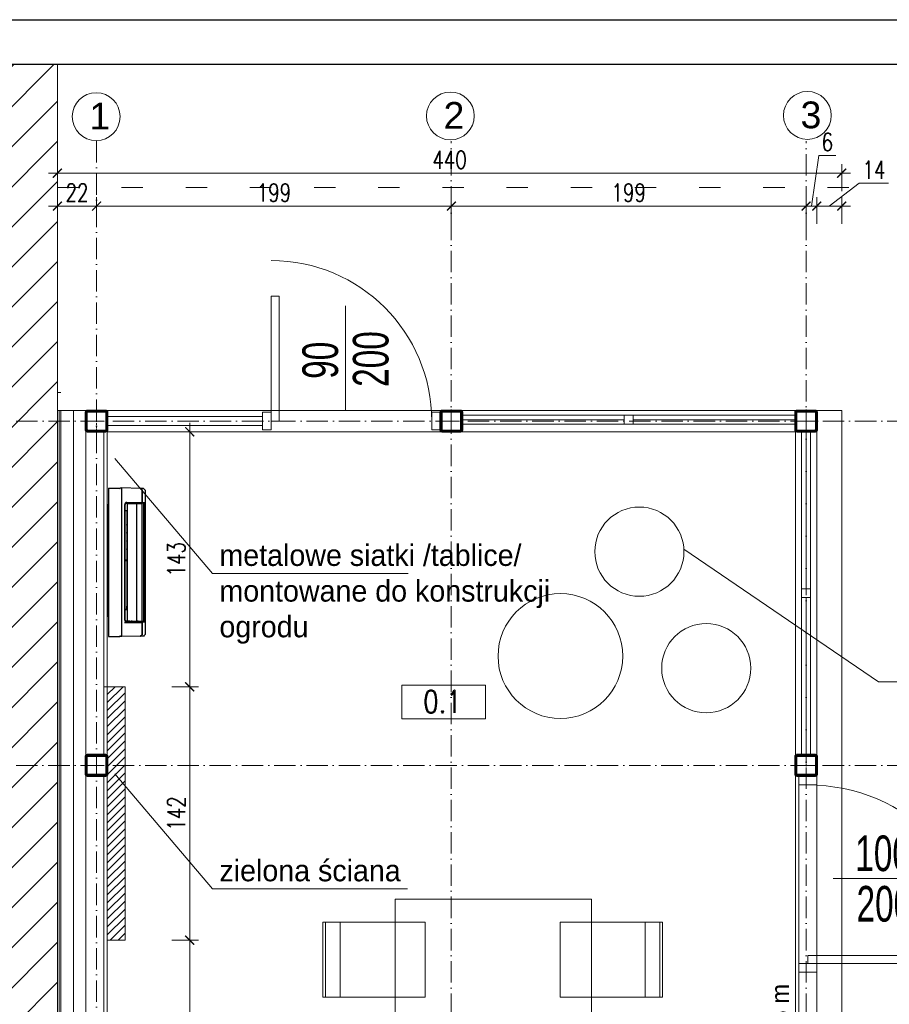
# Model space of a CAD drawing. Header units: millimetres. Extents: x 0 to 27018, y 10208 to 12867.
# Tile 12 of 25: x 13518 to 14005, y 11220 to 11772. Entities that reach past the tile are written whole.
import ezdxf
from ezdxf.enums import TextEntityAlignment as Align

# ---------------------------------------------------------------- set-up
doc = ezdxf.new("R2010")
doc.units = ezdxf.units.MM
doc.linetypes.add('1105-AUCH-KA-PZ-AR-110-C$0$POL-01000-RG-1A(TYPE B)$0$CERCHOVANA2', pattern=[120, 40, -80, 0, 0, 0, 0])
doc.linetypes.add('ACAD_ISO10W100', pattern=[18, 12, -3, 0, -3])
for name, color, linetype, lineweight in [('0-A-wymiary', 7, 'Continuous', 9), ('0.widokowa', 171, 'Continuous', 18), ('A_opis pomieszczen', 5, 'Continuous', 15), ('izolacja', 191, 'BATTING', 0), ('opis', 241, 'Continuous', 13), ('OPISY', 240, 'Continuous', 18), ('osie', 43, 'ACAD_ISO10W100', 0), ('PRZEKROJOWA', 7, 'Continuous', 40), ('widok', 103, 'Continuous', 20), ('wymiar', 13, 'Continuous', 13)]:
    doc.layers.add(name, color=color, linetype=linetype, lineweight=lineweight)
doc.layers.add('0-freon', color=4, linetype='Continuous')
doc.layers.add('Znak północy', color=7, linetype='Continuous')
doc.layers.add('Wnętrze - Umeblowanie_Nr_Pióra__2', color=7, linetype='Continuous', lineweight=15, true_color=0x7f7f7f)
doc.styles.add('4mm', font='txt', dxfattribs={"width": 0.8, "height": 20})
doc.styles.add('arial CE', font='txt')
doc.styles.add('NOWY 50', font='romans.shx', dxfattribs={"width": 0.75, "height": 10})
doc.styles.add('UDL opis', font='simplex.shx', dxfattribs={"width": 0.8})
doc.linetypes.add('BATTING', pattern='A,0.00254,-2.54,[134,ltypeshp.shx,S=2.54,R=0,X=-2.54,Y=0],-5.08,[134,ltypeshp.shx,S=2.54,R=180,X=2.54,Y=0],-2.54', length=10.16254)
doc.dimstyles.new('NOWY 1DO50', dxfattribs={"dimtxt": 20, "dimasz": 5, "dimexe": 5, "dimexo": 5, "dimgap": 2.5, "dimtad": 1, "dimdec": 0, "dimtxsty": 'NOWY 50', "dimblk": 'ARCHTICK', "dimcen": 1.25, "dimdle": 5, "dimclrd": 256, "dimclre": 256, "dimclrt": 256, "dimadec": 0, "dimazin": 0, "dimtfac": 1, "dimtdec": 0, "dimtmove": 1, "dimatfit": 0, "dimldrblk": 'ARCHTICK', "dimfxl": 10, "dimfxlon": 1, "dimlwd": -1, "dimlwe": -1, "dimarcsym": 0})

# ---------------------------------------------------------------- blocks, each defined once
blk = doc.blocks.new('*U2668')
for points in [[(-51, -60), (51, -60, 0.414214), (60, -51), (60, 51, 0.414214), (51, 60), (-51, 60, 0.414214), (-60, 51), (-60, -51, 0.414214)], [(-48, -54), (48, -54, 0.414214), (54, -48), (54, 48, 0.414214), (48, 54), (-48, 54, 0.414214), (-54, 48), (-54, -48, 0.414214)]]:
    blk.add_lwpolyline(points, format="xyb", close=True)
at = {"layer": 'osie'}
for p, q in [((0, -62), (0, 62)), ((-64.5, 0), (64.5, 0))]:
    blk.add_line(p, q, dxfattribs=at)
blk = doc.blocks.new('*U2669')
for points in [[(0, 50), (50, 50), (50, -50), (0, -50)], [(50, 0), (50, -800), (93.75, -800), (93.75, 0)], [(1050, 50), (1100, 50), (1100, -50), (1050, -50)]]:
    blk.add_lwpolyline(points, close=True)
blk.add_arc((50, 0), 1000, 270, 0)
blk = doc.blocks.new('*U2670')
for points in [[(-950, 50), (-1000, 50), (-1000, -50), (-950, -50)], [(-50, 0), (-50, -700), (-93.75, -700), (-93.75, 0)], [(0, 50), (-50, 50), (-50, -50), (0, -50)]]:
    blk.add_lwpolyline(points, close=True)
blk.add_arc((-50, 0), 900, 180, 270)
blk = doc.blocks.new('*U2805')
blk.add_line((0, 0), (58.66, 0))
blk.add_line((0, 0), (58.66, 0))
at = {"style": '4mm', "width": 0.7, "flags": 4}
for tag, p in [('SZER', (28.06, 14.12)), ('WYS', (28.77, -14.19))]:
    blk.add_attdef(tag, text='', height=20, dxfattribs=at).set_placement(p, align=Align.MIDDLE_CENTER)
blk = doc.blocks.new('*U2807')
blk.add_line((0, 0), (58.66, 0))
blk.add_line((0, 0), (58.66, 0))
at = {"style": '4mm', "width": 0.7, "flags": 4}
for tag, p in [('SZER', (28.06, 14.12)), ('WYS', (28.77, -14.19))]:
    blk.add_attdef(tag, text='', height=20, dxfattribs=at).set_placement(p, align=Align.MIDDLE_CENTER)
blk = doc.blocks.new('_ArchTick')
at = {"color": 0, "linetype": 'ByBlock', "const_width": 0.15}
blk.add_lwpolyline([(-0.5, -0.5), (0.5, 0.5)], dxfattribs=at)
blk = doc.blocks.new('*D3860')
at = {"layer": 'Defpoints', "color": 0}
for p in [(13978.77, 11685.86), (13538.77, 11583.44), (13978.77, 11583.44)]:
    blk.add_point(p, dxfattribs=at)
at = {"layer": 'wymiar'}
for p, q in [((13538.77, 11675.86), (13538.77, 11690.86)), ((13978.77, 11675.86), (13978.77, 11690.86)), ((13533.77, 11685.86), (13983.77, 11685.86))]:
    blk.add_line(p, q, dxfattribs=at)
at = {"layer": 'wymiar', "linetype": 'ByBlock', "xscale": 5, "yscale": 5, "zscale": 5, "rotation": 180}
blk.add_blockref('_ArchTick', (13538.77, 11685.86), dxfattribs=at)
at = {"layer": 'wymiar', "linetype": 'ByBlock', "xscale": 5, "yscale": 5, "zscale": 5}
blk.add_blockref('_ArchTick', (13978.77, 11685.86), dxfattribs=at)
at = {"layer": 'wymiar', "insert": (13758.77, 11693.36), "char_height": 10, "attachment_point": 5, "style": 'NOWY 50'}
blk.add_mtext('440', dxfattribs=at)
blk = doc.blocks.new('*D3861')
at = {"layer": 'Defpoints', "color": 0}
for p in [(13560.77, 11667.42), (13538.77, 11556.66), (13560.77, 11556.66)]:
    blk.add_point(p, dxfattribs=at)
at = {"layer": 'wymiar'}
for p, q in [((13538.77, 11657.42), (13538.77, 11672.42)), ((13560.77, 11657.42), (13560.77, 11672.42)), ((13533.77, 11667.42), (13565.77, 11667.42))]:
    blk.add_line(p, q, dxfattribs=at)
at = {"layer": 'wymiar', "linetype": 'ByBlock', "xscale": 5, "yscale": 5, "zscale": 5, "rotation": 180}
blk.add_blockref('_ArchTick', (13538.77, 11667.42), dxfattribs=at)
at = {"layer": 'wymiar', "linetype": 'ByBlock', "xscale": 5, "yscale": 5, "zscale": 5}
blk.add_blockref('_ArchTick', (13560.77, 11667.42), dxfattribs=at)
at = {"layer": 'wymiar', "insert": (13549.77, 11674.92), "char_height": 10, "attachment_point": 5, "style": 'NOWY 50'}
blk.add_mtext('22', dxfattribs=at)
blk = doc.blocks.new('*D3862')
at = {"layer": 'Defpoints', "color": 0}
for p in [(13759.77, 11667.42), (13759.77, 11648.71), (13560.77, 11556.66)]:
    blk.add_point(p, dxfattribs=at)
at = {"layer": 'wymiar'}
for p, q in [((13560.77, 11657.42), (13560.77, 11672.42)), ((13759.77, 11657.42), (13759.77, 11672.42)), ((13555.77, 11667.42), (13764.77, 11667.42))]:
    blk.add_line(p, q, dxfattribs=at)
at = {"layer": 'wymiar', "linetype": 'ByBlock', "xscale": 5, "yscale": 5, "zscale": 5, "rotation": 180}
blk.add_blockref('_ArchTick', (13560.77, 11667.42), dxfattribs=at)
at = {"layer": 'wymiar', "linetype": 'ByBlock', "xscale": 5, "yscale": 5, "zscale": 5}
blk.add_blockref('_ArchTick', (13759.77, 11667.42), dxfattribs=at)
at = {"layer": 'wymiar', "insert": (13660.27, 11674.92), "char_height": 10, "attachment_point": 5, "style": 'NOWY 50'}
blk.add_mtext('199', dxfattribs=at)
blk = doc.blocks.new('*D3863')
at = {"layer": 'Defpoints', "color": 0}
for p in [(13958.77, 11667.42), (13759.77, 11648.71), (13958.77, 11627.32)]:
    blk.add_point(p, dxfattribs=at)
at = {"layer": 'wymiar'}
for p, q in [((13759.77, 11657.42), (13759.77, 11672.42)), ((13958.77, 11657.42), (13958.77, 11672.42)), ((13754.77, 11667.42), (13963.77, 11667.42))]:
    blk.add_line(p, q, dxfattribs=at)
at = {"layer": 'wymiar', "linetype": 'ByBlock', "xscale": 5, "yscale": 5, "zscale": 5, "rotation": 180}
blk.add_blockref('_ArchTick', (13759.77, 11667.42), dxfattribs=at)
at = {"layer": 'wymiar', "linetype": 'ByBlock', "xscale": 5, "yscale": 5, "zscale": 5}
blk.add_blockref('_ArchTick', (13958.77, 11667.42), dxfattribs=at)
at = {"layer": 'wymiar', "insert": (13859.27, 11674.92), "char_height": 10, "attachment_point": 5, "style": 'NOWY 50'}
blk.add_mtext('199', dxfattribs=at)
blk = doc.blocks.new('*D3864')
at = {"layer": 'Defpoints', "color": 0}
for p in [(13964.77, 11667.42), (13958.77, 11627.32), (13964.77, 11549.44)]:
    blk.add_point(p, dxfattribs=at)
at = {"layer": 'wymiar'}
for p, q in [((13965.9, 11695.85), (13961.77, 11667.42)), ((13975.54, 11695.85), (13965.9, 11695.85)), ((13958.77, 11657.42), (13958.77, 11672.42)), ((13964.77, 11657.42), (13964.77, 11672.42)), ((13953.77, 11667.42), (13969.77, 11667.42))]:
    blk.add_line(p, q, dxfattribs=at)
at = {"layer": 'wymiar', "linetype": 'ByBlock', "xscale": 5, "yscale": 5, "zscale": 5, "rotation": 180}
blk.add_blockref('_ArchTick', (13958.77, 11667.42), dxfattribs=at)
at = {"layer": 'wymiar', "linetype": 'ByBlock', "xscale": 5, "yscale": 5, "zscale": 5}
blk.add_blockref('_ArchTick', (13964.77, 11667.42), dxfattribs=at)
at = {"layer": 'wymiar', "insert": (13970.72, 11703.35), "char_height": 10, "attachment_point": 5, "style": 'NOWY 50'}
blk.add_mtext('6', dxfattribs=at)
blk = doc.blocks.new('*D3865')
at = {"layer": 'Defpoints', "color": 0}
for p in [(13978.77, 11667.42), (13964.77, 11549.44), (13978.77, 11549.44)]:
    blk.add_point(p, dxfattribs=at)
at = {"layer": 'wymiar'}
for p, q in [((13988.64, 11680.25), (13971.77, 11667.42)), ((14005.07, 11680.25), (13988.64, 11680.25)), ((13964.77, 11657.42), (13964.77, 11672.42)), ((13978.77, 11657.42), (13978.77, 11672.42)), ((13959.77, 11667.42), (13983.77, 11667.42))]:
    blk.add_line(p, q, dxfattribs=at)
at = {"layer": 'wymiar', "linetype": 'ByBlock', "xscale": 5, "yscale": 5, "zscale": 5, "rotation": 180}
blk.add_blockref('_ArchTick', (13964.77, 11667.42), dxfattribs=at)
at = {"layer": 'wymiar', "linetype": 'ByBlock', "xscale": 5, "yscale": 5, "zscale": 5}
blk.add_blockref('_ArchTick', (13978.77, 11667.42), dxfattribs=at)
at = {"layer": 'wymiar', "insert": (13996.85, 11687.75), "char_height": 10, "attachment_point": 5, "style": 'NOWY 50'}
blk.add_mtext('14', dxfattribs=at)
blk = doc.blocks.new('*D3872')
at = {"layer": 'Defpoints', "color": 0}
for p in [(13965.62, 11552.9), (13965.62, 10752.9), (14160.66, 10752.9)]:
    blk.add_point(p, dxfattribs=at)
at = {"layer": 'wymiar'}
for p, q in [((14150.66, 11552.9), (14165.66, 11552.9)), ((14160.66, 11557.9), (14160.66, 10747.9)), ((14150.66, 10752.9), (14165.66, 10752.9))]:
    blk.add_line(p, q, dxfattribs=at)
at = {"layer": 'wymiar', "linetype": 'ByBlock', "xscale": 5, "yscale": 5, "zscale": 5}
for p, rotation in [((14160.66, 11552.9), 90), ((14160.66, 10752.9), 270)]:
    blk.add_blockref('_ArchTick', p, dxfattribs=dict(at, rotation=rotation))
at = {"layer": 'wymiar', "insert": (14153.16, 11152.9), "char_height": 10, "attachment_point": 5, "rotation": 90, "style": 'NOWY 50'}
blk.add_mtext('800', dxfattribs=at)
blk = doc.blocks.new('*D3873')
at = {"layer": 'Defpoints', "color": 0}
for p in [(13962.4, 11552.9), (13964.97, 11546.9), (14143.54, 11546.9)]:
    blk.add_point(p, dxfattribs=at)
at = {"layer": 'wymiar'}
for p, q in [((14167.29, 11566.67), (14167.29, 11557.03)), ((14133.54, 11552.9), (14148.54, 11552.9)), ((14143.54, 11557.9), (14143.54, 11541.9)), ((14143.54, 11552.9), (14143.54, 11557.9)), ((14167.29, 11557.03), (14143.54, 11549.9)), ((14133.54, 11546.9), (14148.54, 11546.9)), ((14143.54, 11546.9), (14143.54, 11541.9))]:
    blk.add_line(p, q, dxfattribs=at)
at = {"layer": 'wymiar', "linetype": 'ByBlock', "xscale": 5, "yscale": 5, "zscale": 5}
for p, rotation in [((14143.54, 11552.9), 270), ((14143.54, 11546.9), 90)]:
    blk.add_blockref('_ArchTick', p, dxfattribs=dict(at, rotation=rotation))
at = {"layer": 'wymiar', "insert": (14159.79, 11561.85), "char_height": 10, "attachment_point": 5, "rotation": 90, "style": 'NOWY 50'}
blk.add_mtext('6', dxfattribs=at)
blk = doc.blocks.new('*D3874')
at = {"layer": 'Defpoints', "color": 0}
for p in [(13964.97, 11546.9), (13964.97, 11353.9), (14143.54, 11353.9)]:
    blk.add_point(p, dxfattribs=at)
at = {"layer": 'wymiar'}
for p, q in [((14143.54, 11551.9), (14143.54, 11348.9)), ((14133.54, 11546.9), (14148.54, 11546.9)), ((14133.54, 11353.9), (14148.54, 11353.9))]:
    blk.add_line(p, q, dxfattribs=at)
at = {"layer": 'wymiar', "linetype": 'ByBlock', "xscale": 5, "yscale": 5, "zscale": 5}
for p, rotation in [((14143.54, 11546.9), 90), ((14143.54, 11353.9), 270)]:
    blk.add_blockref('_ArchTick', p, dxfattribs=dict(at, rotation=rotation))
at = {"layer": 'wymiar', "insert": (14136.04, 11450.4), "char_height": 10, "attachment_point": 5, "rotation": 90, "style": 'NOWY 50'}
blk.add_mtext('193', dxfattribs=at)
blk = doc.blocks.new('22')
at = {"linetype": 'Continuous'}
for p, q in [((-263.3, -217.4), (-263.1, -217)), ((-192.5, -216.7), (-261.7, -216.7)), ((-261.6, -216.2), (-192.5, -216.2)), ((-192.5, -216.2), (-192.5, -201.1)), ((-192.5, -216.2), (-191.5, -216.6)), ((-192.5, -220.8), (-192.5, -216.7)), ((-191.5, -216.6), (-190.5, -217)), ((-190, -217.8), (-191.1, -217.3)), ((-190.3, -217), (-190.5, -217)), ((-190.3, -217.1), (-190.3, -217)), ((-190.3, -217.1), (-189.8, -217.3)), ((-189.8, -217.8), (-190, -217.8)), ((-189.8, -202.1), (-189.8, -303.1)), ((-189.8, -220.4), (-186.1, -220.4)), ((-189.1, -202.8), (-189.3, -203.2)), ((-189.3, -220.2), (-189.3, -203.4)), ((-186.1, -220.2), (-189.3, -220.2)), ((-187.9, -201.9), (-188.3, -202)), ((-188, -209.8), (474.5, -209.8)), ((-186.1, -300.5), (-186.1, -219.1)), ((-186, -218.9), (472.5, -218.9)), ((467.2, -201.3), (-180.7, -201.3)), ((-178.9, -200), (465.4, -200)), ((103.5, -204.4), (103.5, -201.5)), ((171.5, -204.4), (103.5, -204.4)), ((143.3, -215.9), (143.3, -218.9)), ((143.3, -215.9), (143.3, -218.9)), ((171.5, -201.5), (171.5, -204.4)), ((472.7, -300.5), (472.7, -219.1)), ((475.9, -220.2), (472.7, -220.2)), ((472.7, -220.4), (476.3, -220.4)), ((474, -201.8), (473.4, -201.7)), ((474.4, -201.9), (474, -201.8)), ((475.9, -203.2), (475.7, -202.7)), ((475.9, -203.4), (475.9, -218)), ((475.9, -220.2), (475.9, -219.1)), ((476.3, -303.1), (476.3, -202.1)), ((476.5, -217.8), (476.3, -217.8)), ((478.9, -216.3), (479.1, -216.2)), ((479.1, -201.1), (479.1, -216.2)), ((479.1, -216.2), (548.2, -216.2)), ((548.3, -216.7), (479.1, -216.7)), ((479.1, -216.7), (479.1, -220.8)), ((483.3, -215.7), (483.3, -315.5)), ((549.6, -217), (549.9, -217.4)), ((556, -208.5), (553.2, -205.9)), ((555.2, -225.4), (555.2, -204.3)), ((-268.4, -225), (-268.6, -225)), ((-192.5, -230.1), (-192.5, -220.8)), ((-192.5, -303.1), (-192.5, -230.1)), ((-189.8, -225), (-188.4, -225)), ((-188.4, -226.7), (-189.8, -226.7)), ((-189.8, -226.8), (-188.4, -226.8)), ((-189.8, -238.6), (-186.9, -238.6)), ((-186.1, -246.9), (-189.8, -246.9)), ((-189.8, -247.5), (-188.5, -268.6)), ((-187, -272.2), (-189.8, -272.3)), ((-186.1, -268.6), (-188.5, -268.6)), ((-188.4, -272.3), (-188.5, -268.6)), ((-188.4, -225), (-188.4, -227.9)), ((-188.4, -227.9), (-186.1, -227.9)), ((-187, -238.6), (-187, -237.1)), ((-187, -245.2), (-187, -243.9)), ((-187, -272.4), (-187, -270.8)), ((-186.6, -236.6), (-186.1, -236.6)), ((-186.1, -238.6), (-186.6, -238.6)), ((-186.1, -243.5), (-186.6, -243.5)), ((-186.6, -245.7), (-186.1, -245.7)), ((-186.6, -247.1), (-186.1, -247.1)), ((-186.6, -270.3), (-186.1, -270.3)), ((-186.1, -272.5), (-186.6, -272.5)), ((-186.1, -247.5), (-186.1, -247.4)), ((472.6, -247.4), (-186.1, -247.4)), ((472.6, -247.4), (472.7, -247.5)), ((472.7, -227.9), (475, -227.9)), ((473.2, -238.4), (472.7, -238.4)), ((472.7, -240.3), (473.2, -240.3)), ((472.7, -242.9), (473.2, -242.8)), ((473.2, -245), (472.7, -245)), ((472.7, -245.2), (476.3, -245.2)), ((473.2, -246), (472.7, -246)), ((475, -268.6), (472.7, -268.6)), ((473.2, -272.1), (472.7, -272.1)), ((472.7, -274.2), (473.2, -274.2)), ((473.6, -238.9), (473.6, -240.3)), ((473.6, -240.3), (476.3, -240.3)), ((473.6, -243.3), (473.6, -244.6)), ((473.6, -245.2), (473.6, -245.5)), ((473.6, -272.5), (473.6, -274)), ((476.3, -274), (473.6, -273.9)), ((475, -268.6), (474.7, -274)), ((475, -225), (476.3, -225)), ((475, -227.9), (475, -225)), ((476.3, -226.7), (475, -226.7)), ((476.3, -226.8), (475, -226.8)), ((476.3, -246.2), (475, -268.6)), ((479.1, -220.8), (479.1, -230.1)), ((479.1, -230.1), (479.1, -240.4)), ((479.1, -240.4), (479.1, -245.1)), ((479.1, -245.1), (479.1, -274)), ((479.1, -274), (479.1, -278.8)), ((555.2, -225), (555, -225)), ((555.3, -225.4), (555.1, -225.2)), ((555.6, -225.6), (555.3, -225.4)), ((-272.9, -330.4), (-273.2, -330.4)), ((-268.7, -330.4), (-272.9, -330.4)), ((-271.3, -330.4), (-271.3, -331.3)), ((555.2, -330.4), (-268.7, -330.4)), ((-187, -280.6), (-189.8, -280.5)), ((-187.5, -289), (-188, -280.6)), ((-187.5, -289), (-186.1, -289)), ((-187, -280.4), (-187, -279)), ((-186.1, -278.6), (-186.6, -278.6)), ((-186.6, -280.8), (-186.1, -280.8)), ((-186.1, -300.5), (472.7, -300.5)), ((467.2, -312.2), (-180.7, -312.2)), ((467.2, -314.9), (-180.7, -314.9)), ((-145.6, -300.5), (-145.6, -312.2)), ((-145.6, -302.4), (-127.4, -302.4)), ((-145.6, -303.4), (-127.4, -303.4)), ((-144.7, -303.4), (-144.7, -312.2)), ((-144.7, -303.4), (-144.7, -312.2)), ((-127.4, -300.5), (-127.4, -303.4)), ((-68.3, -300.8), (-127.4, -300.8)), ((-68.3, -302.3), (-68.3, -300.5)), ((-65.6, -302.3), (-68.3, -302.3)), ((-65.6, -300.5), (-65.6, -302.3)), ((-22.8, -300.8), (-65.6, -300.8)), ((-22.8, -302.3), (-22.8, -300.5)), ((-20.1, -302.3), (-22.8, -302.3)), ((-20.1, -300.5), (-20.1, -302.3)), ((22.7, -300.8), (-20.1, -300.8)), ((22.7, -302.3), (22.7, -300.5)), ((25.4, -302.3), (22.7, -302.3)), ((25.4, -300.5), (25.4, -302.3)), ((68.2, -300.8), (25.4, -300.8)), ((68.2, -302.3), (68.2, -300.5)), ((70.9, -302.3), (68.2, -302.3)), ((70.9, -300.5), (70.9, -302.3)), ((131, -300.8), (70.9, -300.8)), ((131, -300.5), (131, -312.2)), ((134.6, -300.5), (134.6, -312.2)), ((191.1, -300.8), (134.6, -300.8)), ((191.1, -302.3), (191.1, -300.5)), ((191.1, -302.3), (193.8, -302.3)), ((193.8, -300.5), (193.8, -302.3)), ((236.6, -300.8), (193.8, -300.8)), ((236.6, -302.3), (236.6, -300.5)), ((236.6, -302.3), (239.3, -302.3)), ((239.3, -300.5), (239.3, -302.3)), ((282.1, -300.8), (239.3, -300.8)), ((282.1, -302.3), (282.1, -300.5)), ((282.1, -302.3), (284.8, -302.3)), ((284.8, -300.5), (284.8, -302.3)), ((327.6, -300.8), (284.8, -300.8)), ((327.6, -302.3), (327.6, -300.5)), ((327.6, -302.3), (330.3, -302.3)), ((330.3, -300.5), (330.3, -302.3)), ((389.4, -300.8), (330.3, -300.8)), ((389.4, -303.4), (389.4, -300.5)), ((389.4, -302.4), (407.6, -302.4)), ((407.6, -303.4), (389.4, -303.4)), ((406.7, -312.2), (406.7, -303.4)), ((406.7, -312.2), (406.7, -303.4)), ((407.6, -312.2), (407.6, -300.5)), ((472.7, -277.5), (473.2, -277.5)), ((473.2, -279.6), (472.7, -279.6)), ((472.7, -289), (473.9, -289)), ((473.6, -277.9), (473.6, -279.2)), ((473.6, -278.9), (476.3, -278.8)), ((479.1, -278.8), (479.1, -303.1)), ((-270.9, -331.3), (-273.2, -331.3)), ((559.8, -331.3), (-273.2, -331.3)), ((-273.2, -331.3), (-273.2, -331.3)), ((559.4, -331.3), (-270.9, -331.3)), ((-182.5, -408), (-182.5, -406.2)), ((-182.5, -408), (-182.5, -406.2)), ((-182.5, -408), (448.5, -408)), ((-182.5, -408), (448.5, -408)), ((-180.7, -406.2), (-180.7, -408)), ((-180.7, -406.2), (-180.7, -408)), ((-177.9, -408), (-177.9, -406.2)), ((-177.9, -408), (-177.9, -406.2)), ((446.3, -408), (446.3, -406.2)), ((446.3, -408), (446.3, -406.2)), ((448.5, -408), (448.5, -406.2)), ((448.5, -408), (448.5, -406.2))]:
    blk.add_line(p, q, dxfattribs=at)
for points in [[(-188.3, -202), (-188.7, -202.3), (-189.1, -202.8)], [(-186.8, -201.7), (-187.4, -201.8), (-187.9, -201.9)], [(-180.7, -201.5), (-181.1, -201.5), (-182.3, -201.5), (-183.4, -201.5), (-184.5, -201.5), (-185.4, -201.6), (-186.2, -201.7), (-186.8, -201.7)], [(473.4, -201.7), (472.7, -201.7), (471.9, -201.6), (471, -201.5), (470, -201.5), (468.8, -201.5), (467.6, -201.5), (-180.7, -201.5)], [(475.7, -202.7), (475.3, -202.3), (474.8, -202), (474.4, -201.9)], [(545.5, -198.7), (545.1, -198.4), (544.5, -198.2), (544.3, -198.2)]]:
    blk.add_lwpolyline(points, dxfattribs=at)
for centre, radius, start, end in [((199.6, -545), 567.2, 145.0037, 145.655), ((176.6, -528.9), 539.1, 144.6992, 144.9986), ((-261.6, -217.6), 1.45, 90.0315, 96.2152), ((-187.7, -212.8), 8.79, 100.5121, 100.894), ((-187.1, -219.1), 2.22, 169.7929, 180.0247), ((474.1, -218.9), 1.81, 25.7401, 31.3393), ((109.9, -528.9), 539.1, 35.0014, 35.3008), ((86.9, -545), 567.2, 34.345, 34.9963), ((554.8, -209.9), 1.82, 1.5, 46.8171), ((-269.2, -227.3), 1.3, 139.2879, 144.9388), ((-503.2, 41.1), 354.9, 311.0569, 311.3862), ((-465.9, -1), 298.5, 311.0025, 311.1838), ((-483, 18.5), 324.4, 311.1833, 311.3519), ((-186.6, -245.2), 0.455, 180, 246.1856), ((-186.6, -270.7), 0.455, 122.1624, 180), ((-186.6, -270.7), 0.456, 90.0255, 122.139), ((473.2, -238.9), 0.456, 77.2173, 89.887), ((473.2, -238.9), 0.459, 59.5559, 77.2876), ((473.2, -238.9), 0.455, 0, 59.4034), ((769.5, 18.5), 324.4, 228.6481, 228.8167), ((752.5, -1), 298.5, 228.8162, 228.9975), ((-180.7, -303.1), 11.8, 180, 269.9998), ((-180.7, -303.1), 9.1, 180, 270), ((467.2, -303.1), 11.8, 270.0001, 359.9999), ((467.2, -303.1), 9.1, 270, 0), ((473.2, -279.2), 0.45, 349.3974, 359.9372)]:
    blk.add_arc(centre, radius, start, end, dxfattribs=at)
for points, start_tangent, end_tangent in [([(-264.4, -219.2), (-265, -220), (-266.7, -222.6), (-268.5, -225.2)], (-0.584614, -0.811312), (-0.568269, -0.822843)), ([(-263.2, -217.5), (-264.4, -219.2)], (-0.566503, -0.82406), (-0.584614, -0.811312)), ([(-263.6, -221.2), (-263.5, -220.9), (-263.5, -220.5), (-263.5, -220.2), (-263.4, -219.8), (-263.4, -219.4), (-263.3, -219.1), (-263.3, -218.7), (-263.3, -218.3), (-263.2, -217.9), (-263.2, -217.5)], (0.186218, 0.982509), (0.007316, 0.999973)), ([(-261.7, -216.7), (-262.2, -216.8), (-262.7, -217.1), (-263.2, -217.5)], (-1, 0), (-0.566503, -0.82406)), ([(-263.1, -217), (-262.6, -216.5)], (0.578626, 0.815593), (0.784883, 0.619643)), ([(-262.6, -216.5), (-262.1, -216.3)], (0.784883, 0.619643), (0.939414, 0.342784)), ([(-262.1, -216.3), (-261.8, -216.2)], (0.939414, 0.342784), (0.994178, 0.107751)), ([(-178.9, -200), (-181.3, -200), (-183.8, -200), (-186.2, -200.1), (-188.4, -200.3), (-190.2, -200.4), (-190.9, -200.5), (-191.5, -200.6), (-191.9, -200.7), (-192.2, -200.8), (-192.4, -200.9), (-192.4, -201), (-192.5, -201.1)], (-1, 0), (-0.000042, -1)), ([(-191.1, -217.3), (-192.5, -216.7)], (-0.921816, 0.387628), (-0.922059, 0.387049)), ([(-180.7, -201.3), (-183.5, -201.3), (-186, -201.4), (-188, -201.6), (-189.3, -201.8), (-189.8, -202.1)], (-1, 0), (0, -1)), ([(-189.4, -204.2), (-189.8, -204.5)], (-0.981769, -0.190077), (0, -1)), ([(-189, -218), (-189.2, -218.3), (-189.3, -218.7)], (-0.520613, -0.853793), (-0.177826, -0.984062)), ([(-188, -216.9), (-188.3, -217.2), (-188.7, -217.6), (-189, -218)], (-0.852485, -0.522752), (-0.520613, -0.853793)), ([(-186.1, -219.1), (-186.1, -218.9), (-186, -218.9)], (0, 1), (0.999604, -0.028125)), ([(-186, -218.9), (-185.9, -218.9)], (0.999604, -0.028125), (0.960649, -0.277764)), ([(-185.9, -218.9), (-185.7, -219)], (0.960649, -0.277764), (0.839886, -0.542763)), ([(465.4, -200), (467.9, -200), (470.4, -200), (472.8, -200.1), (475, -200.3), (476.7, -200.4), (477.4, -200.5), (478, -200.6), (478.5, -200.7), (478.8, -200.8), (478.9, -200.9), (479, -201), (479.1, -201.1)], (1, 0), (0.000018, -1)), ([(475.9, -201.8), (475.6, -201.8), (474.8, -201.6), (473.8, -201.5), (472.4, -201.4), (470.9, -201.4), (469.2, -201.3), (467.2, -201.3)], (-0.96584, 0.259138), (-1, 0)), ([(472.3, -219), (472.4, -218.9), (472.5, -218.9)], (0.839886, 0.542762), (0.999604, 0.028125)), ([(472.5, -218.9), (472.6, -218.9)], (0.999604, 0.028125), (0.872646, -0.488353)), ([(472.6, -218.9), (472.7, -219.1)], (0.872646, -0.488353), (0, -1)), ([(474.5, -216.9), (474.9, -217.2), (475.3, -217.6), (475.6, -218)], (0.852484, -0.522753), (0.520614, -0.853792)), ([(475.9, -219.1), (475.9, -218.7), (475.8, -218.3), (475.7, -218.2)], (0.000014, 1), (-0.434801, 0.900527)), ([(476.3, -202.1), (476.3, -202), (476.2, -201.9), (475.9, -201.8), (475.9, -201.8)], (0, 1), (-0.96584, 0.259138)), ([(476.3, -204.5), (475.9, -204.2), (475.9, -204.2)], (0, 1), (-0.983011, 0.183545)), ([(476.3, -217.3), (477.7, -216.7)], (0.91967, 0.392691), (0.919962, 0.392007)), ([(479.1, -216.7), (477.7, -217.3), (476.5, -217.8)], (-0.922059, -0.387049), (-0.921592, -0.38816)), ([(477.7, -216.7), (478.9, -216.3)], (0.919962, 0.392007), (0.920202, 0.391443)), ([(548.2, -216.2), (548.7, -216.3), (549.2, -216.5)], (1, 0), (0.786089, -0.618113)), ([(549.8, -217.5), (549.3, -217.1), (548.8, -216.8), (548.3, -216.7)], (-0.566503, 0.82406), (-1, 0)), ([(549.2, -216.5), (549.6, -217)], (0.786089, -0.618113), (0.578626, -0.815593)), ([(551, -219.2), (549.8, -217.5)], (-0.584614, 0.811312), (-0.566503, 0.82406)), ([(550.1, -221.2), (550.1, -220.9), (550.1, -220.5), (550, -220.2), (550, -219.8), (549.9, -219.4), (549.9, -219.1), (549.9, -218.7), (549.8, -218.3), (549.8, -217.9), (549.8, -217.5)], (-0.186218, 0.982509), (-0.007316, 0.999973)), ([(555.1, -225.2), (553.3, -222.6), (551.5, -220), (551, -219.2)], (-0.568269, 0.822843), (-0.584614, 0.811312)), ([(-270.5, -227.1), (-270.4, -226.8), (-270.3, -226.5)], (0.026177, 0.999657), (0.573865, 0.81895)), ([(-270.1, -226.5), (-270.3, -226.8), (-270.4, -227.1), (-270.5, -227.1)], (-0.754088, -0.656773), (-0.298715, -0.954342)), ([(-270.5, -227.1), (-270.5, -227.4)], (-0.298715, -0.954342), (-0.026177, -0.999657)), ([(-270.2, -226.4), (-270.1, -226.3)], (0.651729, 0.758452), (0.754697, 0.656073)), ([(-187, -237.1), (-187, -236.8), (-186.8, -236.7)], (0, 1), (0.867316, 0.497758)), ([(-187, -243.9), (-187, -243.7), (-186.8, -243.5)], (0, 1), (0.871512, 0.490374)), ([(-186.6, -247.1), (-186.8, -247.1), (-187, -246.9)], (-1, 0), (-0.495687, 0.868501)), ([(-186.6, -272.5), (-186.8, -272.5), (-187, -272.4), (-187, -272.4)], (-0.99985, -0.01732), (0, 1)), ([(-186.6, -238.6), (-186.7, -238.6), (-186.8, -238.6), (-186.9, -238.6)], (-0.999845, -0.017593), (-0.999848, -0.017452)), ([(-186.8, -236.7), (-186.7, -236.6)], (0.867316, 0.497758), (0.976164, 0.217036)), ([(-186.8, -243.5), (-186.6, -243.5)], (0.871512, 0.490374), (0.999981, -0.006206)), ([(-186.8, -245.6), (-186.6, -245.7)], (0.915018, -0.403414), (0.999998, -0.001754)), ([(-186.7, -236.6), (-186.6, -236.6)], (0.976164, 0.217036), (1, 0.000681)), ([(-186.1, -247.4), (-186.1, -247.4), (-185.9, -247.5)], (0.96813, 0.250448), (0.808373, -0.58867)), ([(-185.9, -247.5), (-185.7, -247.6)], (0.808373, -0.58867), (0.761985, -0.647594)), ([(472.3, -247.6), (472.4, -247.5), (472.6, -247.4)], (0.761985, 0.647594), (0.976162, 0.217044)), ([(472.6, -247.4), (472.6, -247.4), (472.6, -247.4)], (0.976162, 0.217044), (0.968141, -0.250404)), ([(473.4, -240.3), (473.2, -240.3)], (-0.998251, -0.059118), (-0.999832, 0.018355)), ([(473.2, -242.8), (473.4, -242.9), (473.6, -243.1), (473.6, -243.3)], (0.999979, 0.006413), (0, -1)), ([(473.4, -245), (473.2, -245)], (-0.881868, -0.471497), (-0.999997, -0.0026)), ([(473.6, -245.5), (473.6, -245.7), (473.4, -245.9), (473.2, -246), (473.2, -246)], (0, -1), (-0.999997, 0.002608)), ([(473.2, -272.1), (473.4, -272.1), (473.6, -272.3)], (1, 0), (0.500028, -0.866009)), ([(473.4, -274.2), (473.2, -274.2)], (-0.973607, -0.22823), (-0.999842, 0.017769)), ([(473.6, -240.3), (473.6, -240.3), (473.4, -240.3)], (-0.999848, 0.017452), (-0.998251, -0.059118)), ([(473.6, -244.6), (473.6, -244.8), (473.4, -245)], (-0.000002, -1), (-0.881868, -0.471497)), ([(473.6, -274), (473.6, -274.1), (473.4, -274.2)], (0, -1), (-0.973607, -0.22823)), ([(473.6, -272.3), (473.6, -272.5)], (0.500028, -0.866009), (0, -1)), ([(556.1, -226.1), (555.6, -225.6)], (-0.75279, 0.658261), (-0.751537, 0.659691)), ([(556.6, -226.5), (556.1, -226.1)], (-0.754088, 0.656773), (-0.75279, 0.658261)), ([(556.6, -226.3), (556.9, -226.5), (557, -226.8)], (0.754697, -0.656073), (0.324905, -0.945747)), ([(556.9, -226.8), (556.6, -226.5)], (-0.573955, 0.818887), (-0.754088, 0.656773)), ([(557, -227.1), (556.9, -226.8)], (-0.325682, 0.945479), (-0.573955, 0.818887)), ([(557.1, -227.4), (557, -227.1)], (-0.026177, 0.999657), (-0.325682, 0.945479)), ([(-187.6, -308.9), (-187.5, -307.1), (-187.5, -303.5)], (0.02259, 0.999745), (0.00092, 1)), ([(-187.5, -303.5), (-187.5, -298.7), (-187.5, -293.8), (-187.5, -289)], (0.00092, 1), (-0.002293, 0.999997)), ([(-187, -279), (-187, -278.8), (-186.8, -278.7)], (0, 1), (0.903159, 0.429306)), ([(-187, -280.4), (-187, -280.7)], (0.000039, -1), (0.577443, -0.816431)), ([(-187, -280.7), (-186.7, -280.8)], (0.577443, -0.816431), (0.957484, -0.288488)), ([(-186.8, -278.7), (-186.6, -278.6)], (0.903159, 0.429306), (0.999931, -0.011782)), ([(-186.7, -280.8), (-186.6, -280.8)], (0.957484, -0.288488), (0.999999, 0.001134)), ([(-185.7, -300), (-185.9, -300.2), (-186.1, -300.4), (-186.1, -300.5)], (-0.708476, -0.705735), (0, -1)), ([(472.7, -300.5), (472.6, -300.4), (472.4, -300.2), (472.3, -300)], (0, 1), (-0.708476, 0.705735)), ([(473.2, -277.5), (473.4, -277.5), (473.6, -277.7), (473.6, -277.9)], (0.999927, 0.012087), (0, -1)), ([(473.2, -279.6), (473.4, -279.6), (473.6, -279.4)], (1, 0), (0.498206, 0.867059)), ([(473.6, -279.4), (473.6, -279.3)], (0.498206, 0.867059), (0.18314, 0.983087)), ([(474.4, -278.9), (474.3, -282.2), (473.9, -289)], (-0.05202, -0.998646), (-0.052128, -0.99864)), ([(473.9, -289), (473.9, -293.8), (473.9, -298.7), (473.9, -303.5)], (0.001695, -0.999999), (0.002225, -0.999998)), ([(473.9, -303.5), (473.9, -307.1), (474, -309.1)], (0.002225, -0.999998), (0.026873, -0.999639))]:
    blk.add_spline(points, degree=3, dxfattribs=dict(at, start_tangent=start_tangent, end_tangent=end_tangent))
at = {"layer": '0-freon', "linetype": 'Continuous'}
for p, q in [((-270, -209.8), (-270.5, -226.5)), ((-262.5, -202), (-269.5, -208.5)), ((-259, -198.7), (-262.5, -202)), ((544.3, -198.2), (-257.7, -198.2)), ((553.2, -205.9), (545.5, -198.7)), ((556.6, -209.8), (557, -226.5)), ((-270.5, -227.4), (-273.2, -330.4)), ((557.1, -227.4), (559.8, -330.4)), ((559.4, -330.4), (555.2, -330.4)), ((557.9, -330.4), (557.9, -331.3)), ((559.8, -330.4), (559.4, -330.4)), ((-273.2, -339.5), (-273.2, -331.3)), ((-273.2, -339.5), (-273.2, -331.3)), ((-271.9, -406.2), (-271.9, -341.3)), ((-271.9, -406.2), (-271.9, -341.3)), ((-268.7, -340.5), (-268.7, -341.3)), ((555.2, -340.5), (555.2, -341.3)), ((558.4, -406.2), (558.4, -341.3)), ((558.4, -406.2), (558.4, -341.3)), ((559.1, -340.4), (559.1, -340.4)), ((559.1, -340.4), (559.1, -340.4)), ((559.1, -340.4), (559.1, -340.4)), ((559.1, -340.4), (559.1, -340.4)), ((559.8, -331.3), (559.4, -331.3)), ((559.8, -331.3), (559.8, -339.5)), ((559.8, -331.3), (559.8, -339.5)), ((-271.9, -406.2), (558.4, -406.2)), ((-271.9, -406.2), (558.4, -406.2))]:
    blk.add_line(p, q, dxfattribs=at)
blk.add_lwpolyline([(-257.7, -198.2), (-257.8, -198.2), (-258.4, -198.3), (-258.8, -198.5), (-259, -198.7)], dxfattribs=at)
for centre, radius, start, end in [((-268.2, -209.9), 1.82, 133.1829, 178.5), ((-272.8, -341.3), 0.91, 0, 74.2317), ((-272.8, -341.3), 0.91, 0, 74.548), ((559.3, -341.3), 0.91, 106.2929, 180), ((559.3, -341.3), 0.91, 106.2927, 180.0002), ((558.9, -339.5), 0.91, 284.4769, 359.9975), ((558.9, -339.5), 0.91, 284.4769, 359.9975)]:
    blk.add_arc(centre, radius, start, end, dxfattribs=at)
for points, start_tangent, end_tangent in [([(-273.1, -339.9), (-273.2, -339.5)], (-0.421534, 0.906812), (0, 1)), ([(-273.1, -339.9), (-273.2, -339.5)], (-0.434859, 0.900499), (0, 1)), ([(-272.9, -340.2), (-273, -340.1), (-273.1, -339.9)], (-0.773837, 0.633384), (-0.421534, 0.906812)), ([(-272.9, -340.2), (-273, -340.1), (-273.1, -339.9)], (-0.764193, 0.644988), (-0.434859, 0.900499)), ([(-272.5, -340.4), (-272.9, -340.2)], (-0.968246, 0.25), (-0.773837, 0.633384)), ([(-272.5, -340.4), (-272.9, -340.2)], (-0.968246, 0.25), (-0.764193, 0.644988)), ([(559.8, -339.5), (559.7, -339.9)], (0, -1), (-0.414238, -0.910169)), ([(559.8, -339.5), (559.7, -339.9)], (0, -1), (-0.426997, -0.904253))]:
    blk.add_spline(points, degree=3, dxfattribs=dict(at, start_tangent=start_tangent, end_tangent=end_tangent))
blk = doc.blocks.new('*D3891')
at = {"layer": 'Defpoints', "color": 0}
for p in [(13576.77, 11255.9), (13613.01, 11255.9), (13576.77, 11155.9)]:
    blk.add_point(p, dxfattribs=at)
at = {"layer": 'wymiar'}
for p, q in [((13613.01, 11150.9), (13613.01, 11260.9)), ((13603.01, 11255.9), (13618.01, 11255.9)), ((13603.01, 11155.9), (13618.01, 11155.9))]:
    blk.add_line(p, q, dxfattribs=at)
at = {"layer": 'wymiar', "linetype": 'ByBlock', "xscale": 5, "yscale": 5, "zscale": 5}
for p, rotation in [((13613.01, 11255.9), 90), ((13613.01, 11155.9), 270)]:
    blk.add_blockref('_ArchTick', p, dxfattribs=dict(at, rotation=rotation))
at = {"layer": 'wymiar', "insert": (13605.51, 11205.9), "char_height": 10, "attachment_point": 5, "rotation": 90, "style": 'NOWY 50'}
blk.add_mtext('100', dxfattribs=at)
blk = doc.blocks.new('*D3892')
at = {"layer": 'Defpoints', "color": 0}
for p in [(13576.77, 11397.9), (13613.01, 11397.9), (13576.77, 11255.9)]:
    blk.add_point(p, dxfattribs=at)
at = {"layer": 'wymiar'}
for p, q in [((13613.01, 11250.9), (13613.01, 11402.9)), ((13603.01, 11397.9), (13618.01, 11397.9)), ((13603.01, 11255.9), (13618.01, 11255.9))]:
    blk.add_line(p, q, dxfattribs=at)
at = {"layer": 'wymiar', "linetype": 'ByBlock', "xscale": 5, "yscale": 5, "zscale": 5}
for p, rotation in [((13613.01, 11397.9), 90), ((13613.01, 11255.9), 270)]:
    blk.add_blockref('_ArchTick', p, dxfattribs=dict(at, rotation=rotation))
at = {"layer": 'wymiar', "insert": (13605.51, 11326.9), "char_height": 10, "attachment_point": 5, "rotation": 90, "style": 'NOWY 50'}
blk.add_mtext('142', dxfattribs=at)
blk = doc.blocks.new('*D3893')
at = {"layer": 'Defpoints', "color": 0}
for p in [(13566.77, 11540.9), (13613.01, 11540.9), (13576.77, 11397.9)]:
    blk.add_point(p, dxfattribs=at)
at = {"layer": 'wymiar'}
for p, q in [((13613.01, 11392.9), (13613.01, 11545.9)), ((13603.01, 11540.9), (13618.01, 11540.9)), ((13603.01, 11397.9), (13618.01, 11397.9))]:
    blk.add_line(p, q, dxfattribs=at)
at = {"layer": 'wymiar', "linetype": 'ByBlock', "xscale": 5, "yscale": 5, "zscale": 5}
for p, rotation in [((13613.01, 11540.9), 90), ((13613.01, 11397.9), 270)]:
    blk.add_blockref('_ArchTick', p, dxfattribs=dict(at, rotation=rotation))
at = {"layer": 'wymiar', "insert": (13605.51, 11469.4), "char_height": 10, "attachment_point": 5, "rotation": 90, "style": 'NOWY 50'}
blk.add_mtext('143', dxfattribs=at)

msp = doc.modelspace()

# ---------------------------------------------------------------- hatches: boundary and pattern name
at = {"layer": 'wymiar'}
h = msp.add_hatch(dxfattribs=at)
h.set_pattern_fill('ANSI31', color=256, scale=5)
h.set_pattern_definition([(45, (-8067.529, 3612.718), (-11.22532, 11.22532), [])])
h.paths.add_polyline_path([(13538.77, 10516.06), (13442.81, 10516.06), (13442.81, 11746.9), (13538.77, 11746.9)])
at = {"layer": 'wymiar', "transparency": 33554687}
h = msp.add_hatch(dxfattribs=at)
h.set_pattern_fill('ANSI31', color=256)
h.paths.add_polyline_path([(13566.77, 11013.9), (13576.77, 11013.9), (13576.77, 11155.9), (13566.77, 11155.9)])
h.paths.add_polyline_path([(13566.77, 11255.9), (13576.77, 11255.9), (13576.77, 11353.9), (13566.97, 11353.9), (13566.77, 11353.9), (13566.77, 11348.8), (13566.77, 11347.9)])
h.paths.add_polyline_path([(13566.77, 11353.9), (13576.77, 11353.9), (13576.77, 11397.9), (13566.77, 11397.9)])

# ---------------------------------------------------------------- linework, layer by layer
at = {"layer": 'A_opis pomieszczen', "color": 0, "lineweight": 0}
msp.add_lwpolyline([(13732, 11380.03), (13778.87, 11380.03), (13778.87, 11398.78), (13732, 11398.78)], close=True, dxfattribs=at)
at = {"layer": 'izolacja', "lineweight": 0, "ltscale": 0.1}
msp.add_line((13539.77, 11552.9), (13539.77, 10752.9), dxfattribs=at)
at = {"layer": 'izolacja', "lineweight": 0, "ltscale": 0.7}
msp.add_line((13547.77, 10759.9), (13547.77, 11552.9), dxfattribs=at)
at = {"layer": 'opis', "color": 0}
for centre in [(13560.55, 11717.56), (13759.25, 11717.94), (13959.5, 11718.23)]:
    msp.add_circle(centre, 13.41, dxfattribs=at)
at = {"layer": 'osie'}
for p, q in [((13560.77, 11703.88), (13560.77, 10652.9)), ((13759.77, 10652.9), (13759.77, 11703.88)), ((13958.77, 10652.9), (13958.77, 11703.88)), ((14197.31, 11546.9), (13438.77, 11546.9)), ((14197.27, 11353.9), (13438.77, 11353.9))]:
    msp.add_line(p, q, dxfattribs=at)
at = {"layer": 'widok'}
for p, q in [((13856.77, 11547.68), (13765.77, 11547.68)), ((13952.77, 11547.68), (13861.77, 11547.68)), ((13958.77, 11540.9), (13958.77, 11452.9)), ((13958.77, 11356.9), (13958.77, 11447.9))]:
    msp.add_line(p, q, dxfattribs=at)
for points in [[(13566.77, 11549.4), (13653.77, 11549.4), (13653.77, 11544.4), (13566.77, 11544.4), (13566.77, 11549.4)], [(13765.77, 11550.18), (13952.77, 11550.18), (13952.77, 11545.18), (13765.77, 11545.18), (13765.77, 11550.18)], [(13956.27, 11359.9), (13956.27, 11540.9), (13961.27, 11540.9), (13961.27, 11359.9), (13956.27, 11359.9)], [(13954.77, 11167.9), (13954.77, 11347.9), (13964.77, 11347.9), (13964.77, 11167.9), (13959.77, 11167.9)]]:
    msp.add_lwpolyline(points, dxfattribs=at)
for points in [[(13856.77, 11550.18), (13856.77, 11545.18), (13861.77, 11545.18), (13861.77, 11550.18), (13856.77, 11550.18)], [(13956.27, 11447.9), (13961.27, 11447.9), (13961.27, 11452.9), (13956.27, 11452.9), (13956.27, 11447.9)]]:
    msp.add_lwpolyline(points, close=True, dxfattribs=at)
at = {"layer": 'Wnętrze - Umeblowanie_Nr_Pióra__2', "ltscale": 0.2}
msp.add_lwpolyline([(13838.34, 10998.9), (13728.34, 10998.9), (13728.34, 11278.9), (13838.34, 11278.9), (13838.34, 10998.9)], dxfattribs=at)
for points in [[(13745.18, 11223.94), (13687.68, 11223.94), (13687.68, 11265.94), (13745.18, 11265.94)], [(13697.48, 11223.94), (13689.18, 11223.94), (13689.18, 11265.94), (13697.48, 11265.94)], [(13820.76, 11223.94), (13878.26, 11223.94), (13878.26, 11265.94), (13820.76, 11265.94)], [(13868.46, 11223.94), (13876.76, 11223.94), (13876.76, 11265.94), (13868.46, 11265.94)]]:
    msp.add_lwpolyline(points, close=True, dxfattribs=at)
for centre, radius in [((13865.24, 11473.69), 25), ((13820.96, 11415.15), 35), ((13902.77, 11408.39), 25)]:
    msp.add_circle(centre, radius, dxfattribs=at)
at = {"layer": 'wymiar'}
for p, q in [((13538.77, 11681.27), (13538.77, 10516.68)), ((13540.77, 11562.9), (13538.77, 11562.9)), ((13964.77, 11552.9), (13540.77, 11552.9)), ((13540.77, 11552.9), (13540.77, 10752.9)), ((13554.77, 11552.9), (13554.77, 10766.9)), ((13964.77, 10766.9), (13964.77, 11552.9)), ((13555.67, 11540.9), (13554.77, 11540.9)), ((13564.77, 11359.9), (13564.77, 11540.9)), ((13952.77, 11540.9), (13566.77, 11540.9)), ((13566.77, 10971.9), (13566.77, 11540.9)), ((13952.77, 10778.9), (13952.77, 11540.9)), ((13570.98, 11525.92), (13625.71, 11461.47)), ((13999.49, 11400.64), (13890.21, 11475.04)), ((13625.71, 11461.47), (13735.49, 11461.47)), ((13999.49, 11400.64), (14109.63, 11400.64)), ((13576.77, 11397.9), (13564.77, 11397.9)), ((13576.77, 11255.9), (13576.77, 11397.9)), ((13570.98, 11349.14), (13625.71, 11284.69)), ((13564.77, 11167.9), (13564.77, 11347.9)), ((13625.71, 11284.69), (13735.09, 11284.69)), ((13566.77, 11255.9), (13576.77, 11255.9))]:
    msp.add_line(p, q, dxfattribs=at)
at = {"layer": 'wymiar', "linetype": '1105-AUCH-KA-PZ-AR-110-C$0$POL-01000-RG-1A(TYPE B)$0$CERCHOVANA2', "ltscale": 0.3}
msp.add_line((13538.77, 11677.9), (13982.9, 11677.9), dxfattribs=at)
at = {"layer": 'wymiar'}
for points in [[(13538.77, 10516.06), (13442.81, 10516.06), (13442.81, 11746.9), (13538.77, 11746.9)], [(13540.77, 10752.9), (13538.77, 10752.9), (13538.77, 11552.9), (13540.77, 11552.9)], [(13540.77, 11552.9), (13978.77, 11552.9), (13978.77, 10752.9), (13540.77, 10752.9)], [(13554.77, 11359.9), (13566.77, 11359.9), (13566.77, 11347.9), (13554.77, 11347.9)]]:
    msp.add_lwpolyline(points, close=True, dxfattribs=at)
at = {"layer": 'Znak północy', "ltscale": 10}
for points in [[(13235.62, 11771.9), (14285.24, 11771.9), (14285.24, 10287.55), (13235.62, 10287.55)], [(13360.62, 11746.9), (14260.24, 11746.9), (14260.24, 10312.55), (13360.62, 10312.55)]]:
    msp.add_lwpolyline(points, close=True, dxfattribs=at)

# ---------------------------------------------------------------- block references
at = {"xscale": 0.1, "yscale": 0.1, "zscale": 0.1, "rotation": 270}
msp.add_blockref('22', (13608.01, 11482.06), dxfattribs=at)
at = {"layer": '0.widokowa', "xscale": 0.1, "yscale": 0.1, "zscale": 0.1}
for name, p, rotation in [('*U2670', (13653.77, 11546.9), 180), ('*U2669', (13959.77, 11237.9), 90)]:
    msp.add_blockref(name, p, dxfattribs=dict(at, rotation=rotation))
at = {"layer": 'opis'}
ref = msp.add_blockref('*U2805', (13700.34, 11552.9), dxfattribs=dict(at, rotation=90))
ref.add_attrib('SZER', '90', dxfattribs={"layer": '0', "height": 20, "rotation": 90, "style": '4mm', "width": 0.7}).set_placement((13686.22, 11580.97), align=Align.MIDDLE_CENTER)
ref.add_attrib('WYS', '200', dxfattribs={"layer": '0', "height": 20, "rotation": 90, "style": '4mm', "width": 0.7}).set_placement((13714.53, 11581.67), align=Align.MIDDLE_CENTER)
ref = msp.add_blockref('*U2807', (13973.93, 11290.48), dxfattribs=at)
ref.add_attrib('SZER', '100', dxfattribs={"layer": '0', "height": 20, "style": '4mm', "width": 0.7}).set_placement((14001.99, 11304.6), align=Align.MIDDLE_CENTER)
ref.add_attrib('WYS', '200', dxfattribs={"layer": '0', "height": 20, "style": '4mm', "width": 0.7}).set_placement((14002.7, 11276.29), align=Align.MIDDLE_CENTER)
at = {"layer": 'PRZEKROJOWA', "xscale": -0.1, "yscale": 0.1, "zscale": 0.1, "rotation": 89.99999999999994}
for p in [(13560.77, 11546.9), (13759.77, 11546.9), (13958.77, 11546.9), (13560.77, 11353.9), (13958.77, 11353.9)]:
    msp.add_blockref('*U2668', p, dxfattribs=at)

# ---------------------------------------------------------------- texts
at = {"layer": '0-A-wymiary', "linetype": 'ByBlock', "char_height": 12, "width": 343.7683, "attachment_point": 1}
for s, insert in [('metalowe siatki /tablice/\\Pmontowane do konstrukcji\\Pogrodu', (13629.68, 11477.69)), ('zielona ściana', (13629.68, 11300.91))]:
    msp.add_mtext(s, dxfattribs=dict(at, insert=insert))
at = {"layer": 'A_opis pomieszczen', "color": 0, "lineweight": 0, "style": 'UDL opis', "width": 0.8}
msp.add_text('0.1', height=12.5, dxfattribs=at).set_placement((13754.78, 11383.36), align=Align.CENTER)
at = {"layer": 'opis', "color": 0, "char_height": 15, "attachment_point": 1, "style": 'arial CE'}
for s, insert in [('{\\fArial|b0|i0|c238|p34;\\C7;1 }', (13556.72, 11725.37)), ('{\\fArial|b0|i0|c238|p34;\\C7;2 }', (13755.42, 11725.74)), ('{\\fArial|b0|i0|c238|p34;\\C7;3 }', (13955.67, 11726.04))]:
    msp.add_mtext(s, dxfattribs=dict(at, insert=insert))
at = {"layer": 'OPISY', "insert": (13939.19, 11175.27), "char_height": 10, "attachment_point": 1, "rotation": 90}
msp.add_mtext_dynamic_manual_height_columns('h=2,56 m', width=334.8217, gutter_width=12.5, heights=[0], dxfattribs=at)

# ---------------------------------------------------------------- dimensions: what is measured, and where the dimension line sits
at = {"layer": 'wymiar'}
for base, p1, p2, picture, middle in [((13964.77, 11667.42), (13958.77, 11627.32), (13964.77, 11549.44), '*D3864', (13968.4, 11695.85)), ((13978.77, 11667.42), (13964.77, 11549.44), (13978.77, 11549.44), '*D3865', (13991.14, 11680.25))]:
    dim = msp.add_linear_dim(base=base, p1=p1, p2=p2, dimstyle='NOWY 1DO50', dxfattribs=at)
    dim.commit()
    dim.dimension.update_dxf_attribs({"geometry": picture, "text_midpoint": middle, "dimtype": 160})
for base, p1, p2, picture, middle in [((13978.77, 11685.86), (13538.77, 11583.44), (13978.77, 11583.44), '*D3860', (13758.77, 11693.36)), ((13560.77, 11667.42), (13538.77, 11556.66), (13560.77, 11556.66), '*D3861', (13549.77, 11674.92)), ((13759.77, 11667.42), (13560.77, 11556.66), (13759.77, 11648.71), '*D3862', (13660.27, 11674.92)), ((13958.77, 11667.42), (13759.77, 11648.71), (13958.77, 11627.32), '*D3863', (13859.27, 11674.92))]:
    dim = msp.add_linear_dim(base=base, p1=p1, p2=p2, dimstyle='NOWY 1DO50', dxfattribs=at)
    dim.commit()
    dim.dimension.update_dxf_attribs({"geometry": picture, "text_midpoint": middle})
for base, p1, p2, picture, middle in [((14143.54, 11546.9), (13962.4, 11552.9), (13964.97, 11546.9), '*D3873', (14159.79, 11559.53)), ((14160.66, 10752.9), (13965.62, 11552.9), (13965.62, 10752.9), '*D3872', (14153.16, 11152.9)), ((14143.54, 11353.9), (13964.97, 11546.9), (13964.97, 11353.9), '*D3874', (14136.04, 11450.4)), ((13613.01, 11540.9), (13576.77, 11397.9), (13566.77, 11540.9), '*D3893', (13605.51, 11469.4)), ((13613.01, 11397.9), (13576.77, 11255.9), (13576.77, 11397.9), '*D3892', (13605.51, 11326.9)), ((13613.01, 11255.9), (13576.77, 11155.9), (13576.77, 11255.9), '*D3891', (13605.51, 11205.9))]:
    dim = msp.add_linear_dim(base=base, p1=p1, p2=p2, angle=90, dimstyle='NOWY 1DO50', dxfattribs=at)
    dim.commit()
    dim.dimension.update_dxf_attribs({"geometry": picture, "text_midpoint": middle})

doc.saveas('drawing.dxf')
